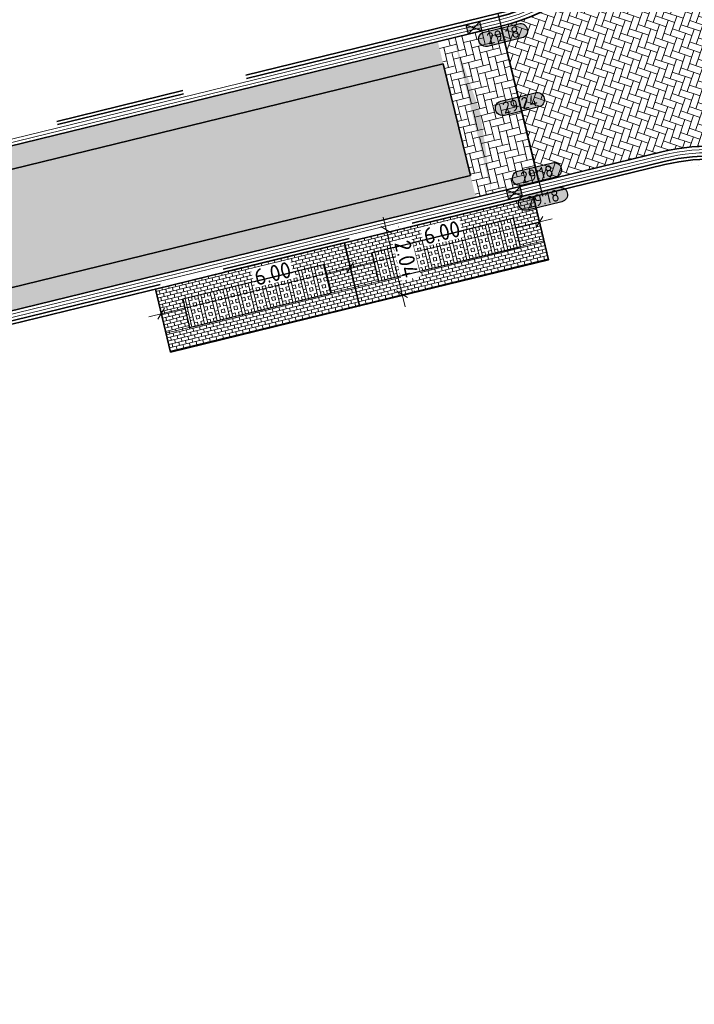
# Model space of a CAD drawing. Header units: metres. Extents: x 199937 to 201628, y 374508 to 375260.
# Tile 70 of 183: x 201179 to 201200, y 374807 to 374838. Entities that reach past the tile are written whole.
import ezdxf
from ezdxf.enums import TextEntityAlignment as Align

# ---------------------------------------------------------------- set-up
doc = ezdxf.new("R2010")
doc.units = ezdxf.units.M
doc.linetypes.add('VH-OPSLUITBAND_100X200', pattern=[16, 8, -2, 4, -2])
for name, color, linetype, lineweight in [('N-WE-OG-HOOGTELIJN-G', 7, 'Continuous', 25), ('N-WE-RI-KOLK-S', 7, 'Continuous', 25), ('N-WE-VH-DWARSHELLING-S', 7, 'Continuous', 25), ('N-WE-VH-GOOT-G', 170, 'Continuous', 35), ('N-WE-VH-KANTOPSLUITING_OPSLUITBAND_100X200-G', 150, 'VH-OPSLUITBAND_100X200', 35), ('N-WE-VH-KANTVERHARDING_STREKLAAG-G', 60, 'Continuous', 18), ('N-WE-VH-VERHARDING_BETONSTRAATSTEEN-G', 252, 'Continuous', 35), ('X-XX-AL-HOOGTELABEL-S', 7, 'Continuous', 25), ('X-XX-AL-M', 7, 'Continuous', 18)]:
    doc.layers.add(name, color=color, linetype=linetype, lineweight=lineweight)
doc.layers.add('N-WE-VH-VERHARDING_BETONSTRAATSTEEN_HEIDE-A', color=7, linetype='Continuous', lineweight=0, true_color=0x986657)
doc.layers.add('N-WE-VH-VERHARDING_BETONSTRAATSTEEN_ROOD-A', color=7, linetype='Continuous', lineweight=0, true_color=0xa92c0a)
doc.layers.add('T-WE-VH-VERHARDING_BETONSTRAATSTEEN_ROOD-A', color=7, linetype='Continuous', lineweight=18, true_color=0xa92c0a, transparency=0.5)
for name, color, linetype, lineweight, transparency in [('T-WE-VH-VERHARDING_GRASBETONSTEEN-A', 72, 'Continuous', 18, 0.5), ('T-WE-VH-VERHARDING_GRASBETONSTEEN-G', 70, 'Continuous', 25, 0.5), ('T-WE-VW-MARKERING_PARKEERVAK-G', 7, 'Continuous', 35, 0.5)]:
    doc.layers.add(name, color=color, linetype=linetype, lineweight=lineweight, transparency=transparency)
doc.layers.add('X-XX-AL-HULPLIJN-G', color=7, linetype='Continuous', lineweight=18, plot=False)
doc.styles.add('NLCS-ISO-ANNOTATIEF-T18', font='NLCS-ISO.ttf', dxfattribs={"height": 1.8})
doc.styles.add('NLCS-ISO-ANNOTATIEF-T25', font='NLCS-ISO.ttf', dxfattribs={"height": 2.5})
doc.dimstyles.new('NLCS-ANNOTATIEF-T25-SCHRAP_L2_H1', dxfattribs={"dimtxt": 2.5, "dimasz": 1.4, "dimexe": 2, "dimexo": 2, "dimgap": 0.7, "dimtad": 1, "dimzin": 0, "dimdsep": 46, "dimtxsty": 'NLCS-ISO-ANNOTATIEF-T25', "dimblk": 'OBLIQUE', "dimcen": 0, "dimdle": 2, "dimclrd": 256, "dimclre": 256, "dimclrt": 256, "dimadec": 1, "dimazin": 0, "dimtfac": 1, "dimtdec": 3, "dimtofl": 0, "dimtmove": 0, "dimatfit": 3, "dimldrblk": 'OBLIQUE', "dimfxl": 2, "dimfxlon": 1, "dimtfillclr": 256, "dimtolj": 1, "dimtzin": 0, "dimlwd": -1, "dimlwe": -1, "dimarcsym": 0})
pattern_1 = [(103.71924297, (0, 0), (-0.25381313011, 0.15420406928), [0.63, -0.21]), (13.71924297, (-0.40802, -0.0996), (-0.25381313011, 0.15420406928), [0.63, -0.21])]
pattern_2 = [(103.72, (201189.52553, 374830.20103), (-0.1269076, 0.0771004), [0.105, -0.105]), (193.72, (201189.52553, 374830.20103), (0.0249036, -0.102004), [])]
pattern_3 = [(103.72, (201183.69619, 374828.77792), (-0.1269076, 0.0771004), [0.105, -0.105]), (193.72, (201183.69619, 374828.77792), (0.0249036, -0.102004), [])]

# ---------------------------------------------------------------- blocks, each defined once
blk = doc.blocks.new('_Oblique')
at = {"color": 0, "linetype": 'ByBlock', "lineweight": -2}
blk.add_line((-0.5, -0.5), (0.5, 0.5), dxfattribs=at)
blk = doc.blocks.new('*D245')
at = {"layer": 'Defpoints', "color": 0, "transparency": 16777216}
for p in [(201195.425, 374831.332), (201195.435, 374831.291, 29.365), (201189.602, 374829.885, 29.365)]:
    blk.add_point(p, dxfattribs=at)
at = {"layer": 'X-XX-AL-M', "transparency": 16777216}
for p, q in [((201195.334, 374831.709), (201195.331, 374831.721)), ((201189.203, 374829.833), (201195.814, 374831.426)), ((201189.501, 374830.304), (201189.498, 374830.315))]:
    blk.add_line(p, q, dxfattribs=at)
at = {"layer": 'X-XX-AL-M', "transparency": 16777216, "xscale": 0.28, "yscale": 0.28, "zscale": 0.28}
for p, rotation in [((201195.425, 374831.332), 13.55154538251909), ((201189.592, 374829.926), 193.5515453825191)]:
    blk.add_blockref('_Oblique', p, dxfattribs=dict(at, rotation=rotation))
at = {"layer": 'X-XX-AL-M', "transparency": 16777216, "insert": (201192.417, 374831.008), "char_height": 0.5, "attachment_point": 5, "rotation": 13.5515, "style": 'NLCS-ISO-ANNOTATIEF-T25', "bg_fill": 3, "box_fill_scale": 1.1, "bg_fill_color": 256, "bg_fill_true_color": 13158600, "bg_fill_transparency": 0}
blk.add_mtext('\\A1;6.00', dxfattribs=at)
blk = doc.blocks.new('*D246')
at = {"layer": 'Defpoints', "color": 0, "transparency": 16777216}
for p in [(201189.579, 374829.978), (201189.592, 374829.926), (201183.75, 374828.555)]:
    blk.add_point(p, dxfattribs=at)
at = {"layer": 'X-XX-AL-M', "transparency": 16777216}
for p, q in [((201183.374, 374828.408), (201189.98, 374830.021)), ((201189.592, 374829.926), (201189.686, 374829.538)), ((201183.763, 374828.503), (201183.858, 374828.115))]:
    blk.add_line(p, q, dxfattribs=at)
at = {"layer": 'X-XX-AL-M', "transparency": 16777216, "xscale": 0.28, "yscale": 0.28, "zscale": 0.28}
for p, rotation in [((201189.592, 374829.926), 13.71924297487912), ((201183.763, 374828.503), 193.7192429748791)]:
    blk.add_blockref('_Oblique', p, dxfattribs=dict(at, rotation=rotation))
at = {"layer": 'X-XX-AL-M', "transparency": 16777216, "insert": (201187.197, 374829.743), "char_height": 0.5, "attachment_point": 5, "rotation": 13.7192, "style": 'NLCS-ISO-ANNOTATIEF-T25', "bg_fill": 3, "box_fill_scale": 1.1, "bg_fill_color": 256, "bg_fill_true_color": 13158600, "bg_fill_transparency": 0}
blk.add_mtext('\\A1;6.00', dxfattribs=at)
blk = doc.blocks.new('*D248')
at = {"layer": 'Defpoints', "color": 0, "transparency": 16777216}
for p in [(201190.691, 374831.088, 29.141), (201191.175, 374829.108, 29.365), (201191.186, 374829.111)]:
    blk.add_point(p, dxfattribs=at)
at = {"layer": 'X-XX-AL-M', "transparency": 16777216}
for p, q in [((201190.607, 374831.479), (201191.281, 374828.722)), ((201191.08, 374831.183), (201191.091, 374831.186)), ((201191.564, 374829.203), (201191.575, 374829.206))]:
    blk.add_line(p, q, dxfattribs=at)
at = {"layer": 'X-XX-AL-M', "transparency": 16777216, "xscale": 0.28, "yscale": 0.28, "zscale": 0.28}
for p, rotation in [((201190.702, 374831.091), 103.7410953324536), ((201191.186, 374829.111), 283.7410953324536)]:
    blk.add_blockref('_Oblique', p, dxfattribs=dict(at, rotation=rotation))
at = {"layer": 'X-XX-AL-M', "transparency": 16777216, "insert": (201191.323, 374830.193), "char_height": 0.5, "attachment_point": 5, "rotation": 283.7411, "style": 'NLCS-ISO-ANNOTATIEF-T25', "bg_fill": 3, "box_fill_scale": 1.1, "bg_fill_color": 256, "bg_fill_true_color": 13158600, "bg_fill_transparency": 0}
blk.add_mtext('\\A1;2.04', dxfattribs=at)
blk = doc.blocks.new('*U283')
h = blk.add_hatch(color=253)
h.dxf.hatch_style = 1
edge = h.paths.add_edge_path()
edge.add_line((2.73, 1.13), (-2.73, 1.13))
edge.add_arc((-2.73, 0), 1.13, 90, 270)
edge.add_line((-2.73, -1.13), (2.73, -1.13))
edge.add_arc((2.73, 0), 1.13, 270, 450)
blk.add_lwpolyline([(2.73, 1.13), (-2.73, 1.13, 1), (-2.73, -1.13), (2.73, -1.13, 1)], format="xyb", close=True)
at = {"style": 'NLCS-ISO-ANNOTATIEF-T18'}
blk.add_attdef('HGT', text='', height=1.8, dxfattribs=at).set_placement((0, 0), align=Align.MIDDLE_CENTER)
blk = doc.blocks.new('*U401')
blk.add_solid([(0, 0), (2.47, 0.25), (4.941, 0)])
blk = doc.blocks.new('N-SRI-KOLK_STRAAT_450X300-SO')
h = blk.add_hatch(color=256)
h.dxf.hatch_style = 1
h.paths.add_polyline_path([(0, 0.75), (-1.125, 1.5), (-1.125, 0)])
h.paths.add_polyline_path([(1.125, 0), (1.125, 1.5), (0, 0.75)])
for p, q in [((-1.125, 0), (1.125, 1.5)), ((1.125, 0), (-1.125, 1.5))]:
    blk.add_line(p, q)
at = {"flags": 128}
blk.add_lwpolyline([(-1.125, 0), (1.125, 0), (1.125, 1.5), (-1.125, 1.5)], close=True, dxfattribs=at)

msp = doc.modelspace()

# ---------------------------------------------------------------- hatches: boundary and pattern name
at = {"layer": 'N-WE-VH-VERHARDING_BETONSTRAATSTEEN_HEIDE-A', "true_color": 0x986657}
h = msp.add_hatch(dxfattribs=at)
h.set_pattern_fill('AVH-HEI_BSS_KEIFRMT_KEPER-SO', color=25, scale=2, angle=103.7192, pattern_type=2)
h.set_pattern_definition(pattern_1)
h.paths.add_polyline_path([(201194.236, 374837.363), (201192.293, 374836.889), (201193.465, 374832.089), (201195.408, 374832.564)])
h = msp.add_hatch(dxfattribs=at)
h.set_pattern_fill('AVH-HEI_BSS_KEIFRMT_KEPER-SO', color=25, scale=2, angle=103.7192, pattern_type=2)
h.set_pattern_definition(pattern_1)
h.paths.add_polyline_path([(201192.459, 374836.209), (201192.293, 374836.889), (201150.131, 374826.596), (201150.297, 374825.916)])
h = msp.add_hatch(dxfattribs=at)
h.set_pattern_fill('AVH-HEI_BSS_KEIFRMT_KEPER-SO', color=25, scale=2, angle=103.7192, pattern_type=2)
h.set_pattern_definition(pattern_1)
h.paths.add_polyline_path([(201193.465, 374832.089), (201193.299, 374832.769), (201151.137, 374822.476), (201151.156, 374822.399), (201151.303, 374821.796)])
at = {"layer": 'N-WE-VH-VERHARDING_BETONSTRAATSTEEN_ROOD-A'}
h = msp.add_hatch(dxfattribs=at)
h.set_pattern_fill('AVH-ROO_BSS_KEIFRMT_KEPER-SO', color=36, scale=2, angle=-18.7399, pattern_type=2)
h.set_pattern_definition([(341.2601, (201202.768, 374846.8255), (0.2663344, 0.1314), [0.63, -0.21]), (251.2601, (201202.90294, 374847.22324), (0.2663344, 0.1314), [0.63, -0.21])])
edge = h.paths.add_edge_path()
edge.add_line((201203.57, 374846.633), (201203.432, 374847.047))
edge.add_line((201203.432, 374847.047), (201198.719, 374845.476))
edge.add_arc((201192.742, 374843.484), 6.3, -76.2808, 18.4341, ccw=False)
edge.add_line((201194.236, 374837.363), (201195.408, 374832.564))
edge.add_line((201195.408, 374832.564), (201199.2, 374833.489))
edge.add_arc((201200.695, 374827.369), 6.3, 36.9315, 103.7191, ccw=False)
edge.add_line((201205.73, 374831.155), (201209.866, 374834.004))
edge.add_arc((201251.289, 374862.539), 50.3, 198.4341, 214.5619, ccw=False)
h = msp.add_hatch(dxfattribs=at)
h.set_pattern_fill('AVH-ROO_BSS_KEIFRMT_KEPER-SO', color=36, scale=2, angle=58.7192, pattern_type=2)
h.set_pattern_definition([(58.71924, (201151.1368, 374822.4762), (-0.0704342, 0.2885117), [0.63, -0.21]), (328.71924, (201150.77785, 374822.69427), (-0.0704342, 0.2885117), [0.63, -0.21])])
h.paths.add_polyline_path([(201193.299, 374832.769), (201192.459, 374836.209), (201150.297, 374825.916), (201150.302, 374825.896), (201151.137, 374822.476)])
at = {"layer": 'T-WE-VH-VERHARDING_BETONSTRAATSTEEN_ROOD-A'}
h = msp.add_hatch(dxfattribs=at)
h.set_pattern_fill('AVH-ROO_BSS_KEIFRMT_HALFST-SO', color=252, angle=103.72, pattern_type=2)
h.set_pattern_definition(pattern_2)
h.paths.add_polyline_path([(201195.355, 374831.624), (201195.238, 374832.11), (201189.408, 374830.687), (201189.526, 374830.201)])
h = msp.add_hatch(dxfattribs=at)
h.set_pattern_fill('AVH-ROO_BSS_KEIFRMT_HALFST-SO', color=252, angle=103.72, pattern_type=2)
h.set_pattern_definition(pattern_2)
h.paths.add_polyline_path([(201195.355, 374831.624), (201194.626, 374831.446), (201194.837, 374830.571), (201195.566, 374830.749)])
h = msp.add_hatch(dxfattribs=at)
h.set_pattern_fill('AVH-ROO_BSS_KEIFRMT_HALFST-SO', color=252, angle=103.72, pattern_type=2)
h.set_pattern_definition(pattern_3)
h.paths.add_polyline_path([(201189.525, 374830.201), (201189.408, 374830.687), (201183.579, 374829.264), (201183.696, 374828.778)])
h = msp.add_hatch(dxfattribs=at)
h.set_pattern_fill('AVH-ROO_BSS_KEIFRMT_HALFST-SO', color=252, angle=103.72, pattern_type=2)
h.set_pattern_definition(pattern_2)
h.paths.add_polyline_path([(201195.566, 374830.749), (201194.837, 374830.571), (201189.737, 374829.326), (201189.877, 374828.743), (201195.706, 374830.166)])
h = msp.add_hatch(dxfattribs=at)
h.set_pattern_fill('AVH-ROO_BSS_KEIFRMT_HALFST-SO', color=252, angle=103.72, pattern_type=2)
h.set_pattern_definition(pattern_2)
h.paths.add_polyline_path([(201190.254, 374830.379), (201189.526, 374830.201), (201189.737, 374829.326), (201190.465, 374829.504)])
h = msp.add_hatch(dxfattribs=at)
h.set_pattern_fill('AVH-ROO_BSS_KEIFRMT_HALFST-SO', color=252, angle=103.72, pattern_type=2)
h.set_pattern_definition(pattern_3)
h.paths.add_polyline_path([(201189.525, 374830.201), (201188.797, 374830.023), (201189.008, 374829.148), (201189.736, 374829.326)])
h = msp.add_hatch(dxfattribs=at)
h.set_pattern_fill('AVH-ROO_BSS_KEIFRMT_HALFST-SO', color=252, angle=103.72, pattern_type=2)
h.set_pattern_definition(pattern_3)
h.paths.add_polyline_path([(201189.736, 374829.326), (201189.008, 374829.148), (201183.907, 374827.903), (201184.048, 374827.32), (201189.877, 374828.743)])
h = msp.add_hatch(dxfattribs=at)
h.set_pattern_fill('AVH-ROO_BSS_KEIFRMT_HALFST-SO', color=252, angle=103.72, pattern_type=2)
h.set_pattern_definition(pattern_3)
h.paths.add_polyline_path([(201184.425, 374828.956), (201183.696, 374828.778), (201183.907, 374827.903), (201184.636, 374828.081)])
at = {"layer": 'T-WE-VH-VERHARDING_GRASBETONSTEEN-A'}
h = msp.add_hatch(dxfattribs=at)
h.set_pattern_fill('AVH-GRASBETONSTEEN_01-SO', color=256, scale=0.2, angle=13.7193, pattern_type=2)
h.set_pattern_definition([(103.719, (201190.46526, 374829.504), (-0.388588, -0.094866), []), (103.719, (201190.5624, 374829.52774), (-0.388588, -0.094866), []), (13.719, (201190.46526, 374829.504), (-0.094866, 0.388588), [-0.1, 0.1]), (13.719, (201190.44154, 374829.60117), (-0.094866, 0.388588), [-0.1, 0.1]), (13.719, (201190.41783, 374829.6983), (-0.094866, 0.388588), [0.1, -0.1]), (13.719, (201190.3941, 374829.79546), (-0.094866, 0.388588), [0.1, -0.1]), (103.719, (201190.65956, 374829.55145), (-0.388588, -0.094866), [0.1, -0.1]), (103.719, (201190.7567, 374829.57517), (-0.388588, -0.094866), [0.1, -0.1])])
h.paths.add_polyline_path([(201194.837, 374830.571), (201194.626, 374831.446), (201190.254, 374830.379), (201190.465, 374829.504)])
h = msp.add_hatch(dxfattribs=at)
h.set_pattern_fill('AVH-GRASBETONSTEEN_01-SO', color=256, scale=0.2, angle=13.7193, pattern_type=2)
h.set_pattern_definition([(103.7193, (201193.2576, 374830.1857), (-0.388588, -0.094866), []), (103.7193, (201193.35475, 374830.20943), (-0.388588, -0.094866), []), (13.7193, (201193.2576, 374830.1857), (-0.094866, 0.388588), [-0.1, 0.1]), (13.7193, (201193.2339, 374830.28286), (-0.094866, 0.388588), [-0.1, 0.1]), (13.7193, (201193.21017, 374830.38), (-0.094866, 0.388588), [0.1, -0.1]), (13.7193, (201193.18646, 374830.47715), (-0.094866, 0.388588), [0.1, -0.1]), (103.7193, (201193.4519, 374830.23315), (-0.388588, -0.094866), [0.1, -0.1]), (103.7193, (201193.54905, 374830.25686), (-0.388588, -0.094866), [0.1, -0.1])])
h.paths.add_polyline_path([(201188.797, 374830.023), (201184.425, 374828.956), (201184.636, 374828.081), (201189.008, 374829.148)])

# ---------------------------------------------------------------- linework, layer by layer
at = {"layer": 'N-WE-OG-HOOGTELIJN-G'}
msp.add_lwpolyline([(201194.141, 374837.752), (201195.515, 374832.126)], dxfattribs=at)
at = {"layer": 'N-WE-VH-GOOT-G'}
for points in [[(201129.438, 374940.082), (201136.283, 374938.704, 0.046906), (201161.156, 374936.244, -0.434545), (201166.416, 374930.553), (201163.185, 374886.834, 0.408457), (201168.338, 374880.739), (201183.476, 374879.32, -0.297214), (201188.865, 374875.04), (201198.719, 374845.476, -0.438526), (201194.236, 374837.363), (201149.16, 374826.359)], [(201190.378, 374725.99, 0.005833), (201213.622, 374733.909, 0.403828), (201216.29, 374739.251), (201200.02, 374791.036, -0.319273), (201202.773, 374799.525), (201210.674, 374805.396, -0.01767), (201214.863, 374808.168, 0.454979), (201216.446, 374817.535, -0.009969), (201205.73, 374831.155, 0.299956), (201199.2, 374833.489), (201150.331, 374821.559)]]:
    msp.add_lwpolyline(points, format="xyb", dxfattribs=at)
at = {"layer": 'N-WE-VH-VERHARDING_BETONSTRAATSTEEN-G'}
for points in [[(201194.236, 374837.363), (201195.408, 374832.564)], [(201192.459, 374836.209), (201150.297, 374825.916)], [(201192.459, 374836.209), (201193.299, 374832.769)], [(201193.299, 374832.769), (201151.137, 374822.476)]]:
    msp.add_lwpolyline(points, dxfattribs=at)

# ---------------------------------------------------------------- block references
at = {"layer": 'N-WE-RI-KOLK-S', "xscale": 0.2, "yscale": 0.2, "zscale": 0.2}
for p, rotation in [((201193.373, 374837.462), 193.7192429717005), ((201194.687, 374832.079), 13.71924297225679)]:
    msp.add_blockref('N-SRI-KOLK_STRAAT_450X300-SO', p, dxfattribs=dict(at, rotation=rotation))
at = {"layer": 'N-WE-VH-DWARSHELLING-S', "rotation": 283.7192429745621}
msp.add_blockref('*U401', (201192.783, 374837.009), dxfattribs=at)
at = {"layer": 'X-XX-AL-HOOGTELABEL-S'}
ref = msp.add_blockref('*U283', (201194.302, 374837.094), dxfattribs=dict(at, xscale=-0.2000000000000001, yscale=0.2, zscale=0.2, rotation=13.71924297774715))
ref.add_attrib('HGT', '29.18', dxfattribs={"layer": '0', "height": 0.36, "rotation": 13.7192, "style": 'NLCS-ISO-ANNOTATIEF-T18'}).set_placement((201194.303, 374837.094), align=Align.MIDDLE_CENTER)
ref = msp.add_blockref('*U283', (201194.822, 374834.966), dxfattribs=dict(at, xscale=-0.2000000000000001, yscale=0.2, zscale=0.2, rotation=13.71924297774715))
ref.add_attrib('HGT', '29.24', dxfattribs={"layer": '0', "height": 0.36, "rotation": 13.7192, "style": 'NLCS-ISO-ANNOTATIEF-T18'}).set_placement((201194.822, 374834.966), align=Align.MIDDLE_CENTER)
ref = msp.add_blockref('*U283', (201195.348, 374832.808), dxfattribs=dict(at, xscale=-0.2000000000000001, yscale=0.2, zscale=0.2, rotation=13.71924297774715))
ref.add_attrib('HGT', '29.18', dxfattribs={"layer": '0', "height": 0.36, "rotation": 13.7192, "style": 'NLCS-ISO-ANNOTATIEF-T18'}).set_placement((201195.349, 374832.808), align=Align.MIDDLE_CENTER)

# ---------------------------------------------------------------- next in the draw order: dimensions: what is measured, and where the dimension line sits
at = {"layer": 'X-XX-AL-M'}
dim = msp.add_aligned_dim(p1=(201189.602, 374829.885, 29.365), p2=(201195.435, 374831.291, 29.365), distance=0.043, dimstyle='NLCS-ANNOTATIEF-T25-SCHRAP_L2_H1', override={"dimtfill": 1}, dxfattribs=at)
dim.commit()
dim.dimension.update_dxf_attribs({"geometry": '*D245', "text_midpoint": (201192.417, 374831.008)})

# ---------------------------------------------------------------- next in the draw order: linework, layer by layer
at = {"layer": 'X-XX-AL-HULPLIJN-G'}
msp.add_lwpolyline([(201194.626, 374831.446), (201194.837, 374830.571)], dxfattribs=at)

# ---------------------------------------------------------------- next in the draw order: block references
at = {"layer": 'X-XX-AL-HOOGTELABEL-S'}
ref = msp.add_blockref('*U283', (201195.534, 374832.047), dxfattribs=dict(at, xscale=-0.2000000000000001, yscale=0.2, zscale=0.2, rotation=13.71924297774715))
ref.add_attrib('HGT', '29.18', dxfattribs={"layer": '0', "height": 0.36, "rotation": 13.7192, "style": 'NLCS-ISO-ANNOTATIEF-T18'}).set_placement((201195.534, 374832.047), align=Align.MIDDLE_CENTER)

# ---------------------------------------------------------------- next in the draw order: dimensions: what is measured, and where the dimension line sits
at = {"layer": 'X-XX-AL-M'}
dim = msp.add_aligned_dim(p1=(201190.691, 374831.088, 29.141), p2=(201191.175, 374829.108, 29.365), distance=0.011, dimstyle='NLCS-ANNOTATIEF-T25-SCHRAP_L2_H1', override={"dimtfill": 1}, dxfattribs=at)
dim.commit()
dim.dimension.update_dxf_attribs({"geometry": '*D248', "text_midpoint": (201191.323, 374830.193)})
dim = msp.add_linear_dim(base=(201189.592, 374829.926), p1=(201183.75, 374828.555), p2=(201189.579, 374829.978), angle=13.7192, dimstyle='NLCS-ANNOTATIEF-T25-SCHRAP_L2_H1', override={"dimtfill": 1}, dxfattribs=at)
dim.commit()
dim.dimension.update_dxf_attribs({"geometry": '*D246', "text_midpoint": (201187.29, 374829.364), "dimtype": 161})

# ---------------------------------------------------------------- next in the draw order: linework, layer by layer
at = {"layer": 'N-WE-VH-KANTOPSLUITING_OPSLUITBAND_100X200-G'}
for points in [[(201129.097, 374939.743), (201136.205, 374938.312, 0.046908), (201161.154, 374935.844, -0.434545), (201166.017, 374930.583), (201162.786, 374886.864, 0.408457), (201168.3, 374880.341), (201183.439, 374878.922, -0.297214), (201188.485, 374874.913), (201198.339, 374845.349, -0.438526), (201194.141, 374837.752), (201148.19, 374826.534)], [(201129.117, 374939.841), (201136.225, 374938.41, 0.046907), (201161.155, 374935.944, -0.434545), (201166.117, 374930.575), (201162.886, 374886.857, 0.408457), (201168.31, 374880.44), (201183.448, 374879.021, -0.297214), (201188.58, 374874.945), (201198.434, 374845.381, -0.438526), (201194.165, 374837.655), (201148.214, 374826.437)], [(201214.022, 374808, -0.002818), (201214.706, 374808.424, 0.454979), (201216.214, 374817.345, -0.009976), (201205.483, 374830.984, 0.299394), (201199.272, 374833.198), (201151.072, 374821.431)], [(201213.828, 374807.996, -0.003402), (201214.654, 374808.51, 0.454979), (201216.136, 374817.281, -0.009976), (201205.403, 374830.924, 0.299394), (201199.295, 374833.101), (201151.096, 374821.334)]]:
    msp.add_lwpolyline(points, format="xyb", dxfattribs=at)
at = {"layer": 'N-WE-VH-KANTVERHARDING_STREKLAAG-G'}
for points in [[(201129.418, 374939.984), (201136.263, 374938.606, 0.046906), (201161.156, 374936.144, -0.434545), (201166.316, 374930.561), (201163.085, 374886.842, 0.408457), (201168.328, 374880.64), (201183.467, 374879.221, -0.297214), (201188.77, 374875.008), (201198.624, 374845.444, -0.438526), (201194.213, 374837.461), (201149.136, 374826.456)], [(201129.398, 374939.886), (201136.244, 374938.508, 0.046907), (201161.155, 374936.044, -0.434545), (201166.217, 374930.568), (201162.986, 374886.849, 0.408457), (201168.319, 374880.54), (201183.457, 374879.121, -0.297214), (201188.675, 374874.977), (201198.529, 374845.413, -0.438526), (201194.189, 374837.558), (201149.112, 374826.553)], [(201190.347, 374726.085, 0.005833), (201213.588, 374734.003, 0.403828), (201216.194, 374739.221), (201199.924, 374791.007, -0.319273), (201202.714, 374799.605), (201210.615, 374805.476, -0.017673), (201214.811, 374808.254, 0.454979), (201216.368, 374817.471, -0.009976), (201205.643, 374831.105, 0.299394), (201199.224, 374833.392), (201150.355, 374821.462)], [(201190.316, 374726.18, 0.005833), (201213.555, 374734.097, 0.403828), (201216.099, 374739.191), (201199.829, 374790.977, -0.319273), (201202.654, 374799.686), (201210.556, 374805.557, -0.017676), (201214.758, 374808.339, 0.454979), (201216.291, 374817.408, -0.009976), (201205.563, 374831.044, 0.299394), (201199.248, 374833.295), (201150.379, 374821.365)]]:
    msp.add_lwpolyline(points, format="xyb", dxfattribs=at)
at = {"layer": 'T-WE-VH-VERHARDING_GRASBETONSTEEN-G'}
msp.add_lwpolyline([(201194.837, 374830.571), (201194.626, 374831.446), (201190.254, 374830.379), (201190.465, 374829.504), (201194.837, 374830.571)], close=True, dxfattribs=at)
at = {"layer": 'T-WE-VH-VERHARDING_GRASBETONSTEEN-G', "elevation": -29.365}
msp.add_lwpolyline([(201188.797, 374830.023), (201184.425, 374828.956), (201184.636, 374828.081), (201189.008, 374829.148), (201188.797, 374830.023)], close=True, dxfattribs=at)
at = {"layer": 'T-WE-VW-MARKERING_PARKEERVAK-G'}
for points in [[(201189.877, 374828.743), (201195.706, 374830.166), (201195.238, 374832.11), (201189.408, 374830.687)], [(201184.048, 374827.32), (201189.877, 374828.743), (201189.408, 374830.687), (201183.579, 374829.264)]]:
    msp.add_lwpolyline(points, close=True, dxfattribs=at)
at = {"layer": 'X-XX-AL-HULPLIJN-G'}
for points in [[(201189.522, 374830.2), (201195.35, 374831.623)], [(201189.735, 374829.326), (201195.564, 374830.749)], [(201190.254, 374830.379), (201190.465, 374829.504)], [(201183.692, 374828.777), (201189.521, 374830.2)], [(201188.797, 374830.023), (201189.008, 374829.148)], [(201183.906, 374827.903), (201189.735, 374829.326)], [(201184.425, 374828.956), (201184.636, 374828.081)]]:
    msp.add_lwpolyline(points, dxfattribs=at)

doc.saveas('drawing.dxf')
